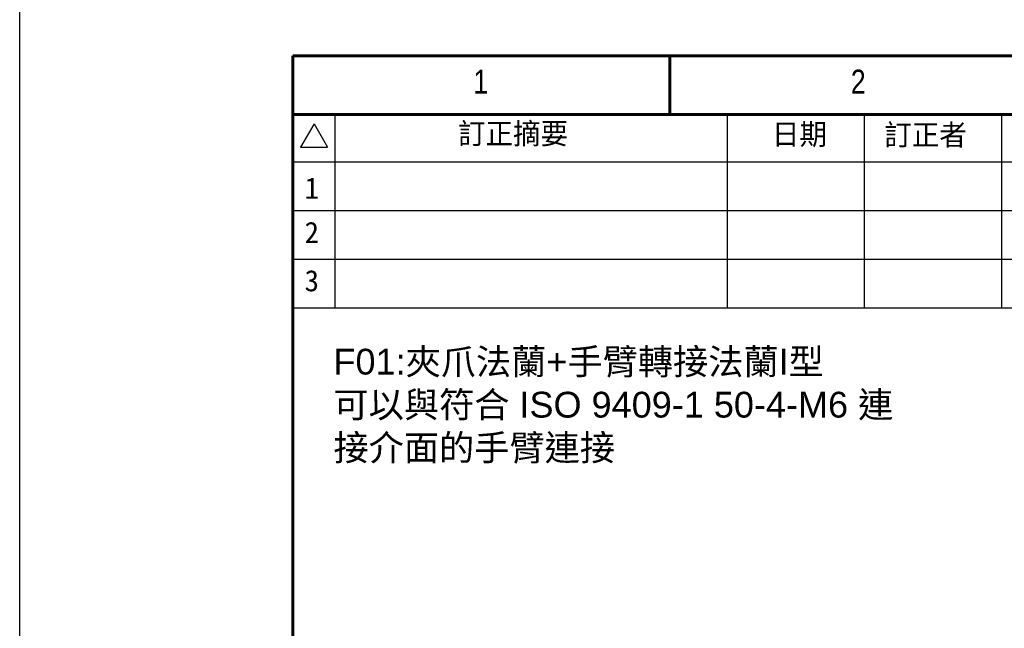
# Model space of a CAD drawing. Header units: inches. Extents: x 0 to 6721, y -3375 to 1330.
# Tile 95 of 198: x 4436 to 4800, y -559 to -335. Entities that reach past the tile are written whole.
import ezdxf
from ezdxf.enums import TextEntityAlignment as Align

# ---------------------------------------------------------------- set-up
doc = ezdxf.new("R2010")
doc.units = ezdxf.units.IN
doc.header["$MEASUREMENT"] = 0
doc.linetypes.add('SLD-實線', pattern=[0])
doc.layers.add('BORDER', color=7, linetype='Continuous')
doc.layers.add('圖框', color=7, linetype='SLD-實線')
doc.styles.add('SEACAD_arial_ttf', font='arial.ttf', dxfattribs={"height": 0.2})
doc.styles.get("Standard").update_dxf_attribs({"font": 'arial.ttf'})
doc.styles.add('標題欄', font='txt')

# ---------------------------------------------------------------- blocks, each defined once
blk = doc.blocks.new('A4橫')
at = {"layer": 'BORDER', "color": 123, "linetype": 'Continuous', "lineweight": 60, "ltscale": 25.4}
for p, q in [((4924.32, 1453.75), (4731.53, 1453.75)), ((4731.53, 1453.75), (4731.53, 1170.89)), ((4777.91, 1453.75), (4777.91, 1446.54)), ((4917.11, 1446.54), (4731.53, 1446.54))]:
    blk.add_line(p, q, dxfattribs=at)
at = {"layer": 'BORDER', "color": 60, "linetype": 'Continuous', "ltscale": 25.4}
for p, q in [((4736.7, 1446.54), (4736.7, 1422.7)), ((4784.99, 1446.54), (4784.99, 1422.7)), ((4801.85, 1446.54), (4801.85, 1422.7)), ((4818.71, 1446.54), (4818.71, 1422.7)), ((4734.14, 1445.38), (4732.47, 1442.49)), ((4734.14, 1445.38), (4735.81, 1442.49)), ((4732.47, 1442.49), (4735.81, 1442.49)), ((4818.71, 1440.65), (4731.53, 1440.65)), ((4917.11, 1440.65), (4818.86, 1440.65)), ((4818.71, 1434.67), (4731.53, 1434.67)), ((4917.11, 1434.67), (4818.86, 1434.67)), ((4917.11, 1428.69), (4731.53, 1428.69)), ((4917.11, 1422.7), (4731.53, 1422.7))]:
    blk.add_line(p, q, dxfattribs=at)
at = {"layer": 'BORDER', "color": 60, "linetype": 'Continuous', "ltscale": 25.4, "style": 'SEACAD_arial_ttf', "width": 0.8}
for s, p in [('1', (4753.75, 1452.04)), ('2', (4800.19, 1452.04))]:
    blk.add_text(s, height=2.94, dxfattribs=at).set_placement(p, align=Align.TOP_LEFT)
at = {"layer": '圖框', "style": '標題欄'}
for s, height, p in [('訂正摘要', 2.605, (4751.86, 1445.48)), ('日期', 2.605, (4790.48, 1445.4)), ('訂正者', 2.605, (4804.3, 1445.32)), ('1', 2.61, (4732.98, 1438.77)), ('2', 2.61, (4732.98, 1433.32)), ('3', 2.61, (4732.98, 1427.38))]:
    blk.add_text(s, height=height, dxfattribs=at).set_placement(p, align=Align.TOP_LEFT)

msp = doc.modelspace()

# ---------------------------------------------------------------- linework, layer by layer
at = {"color": 4}
msp.add_lwpolyline([(4436.223, 789.318), (5216.223, 789.318), (5216.223, -3374.682), (4436.223, -3374.682)], close=True, dxfattribs=at)

# ---------------------------------------------------------------- block references
at = {"xscale": 3, "yscale": 3, "zscale": 3}
msp.add_blockref('A4橫', (-9657.563, -4709.142), dxfattribs=at)

# ---------------------------------------------------------------- texts
at = {"color": 7, "insert": (4552.038, -456.036), "char_height": 9.525, "attachment_point": 1}
msp.add_mtext_dynamic_manual_height_columns('F01:{\\fPMingLiU|b0|i0|c136|p18;夾爪法蘭}+{\\fPMingLiU|b0|i0|c136|p18;手臂轉接法蘭}I{\\fPMingLiU|b0|i0|c136|p18;型}\\P{\\fPMingLiU|b0|i0|c136|p18;可以與符合} ISO 9409-1 50-4-M6 {\\fPMingLiU|b0|i0|c136|p18;連接介面的手臂連接}', width=210.95883, gutter_width=18.75, heights=[0], dxfattribs=at)

doc.saveas('drawing.dxf')
